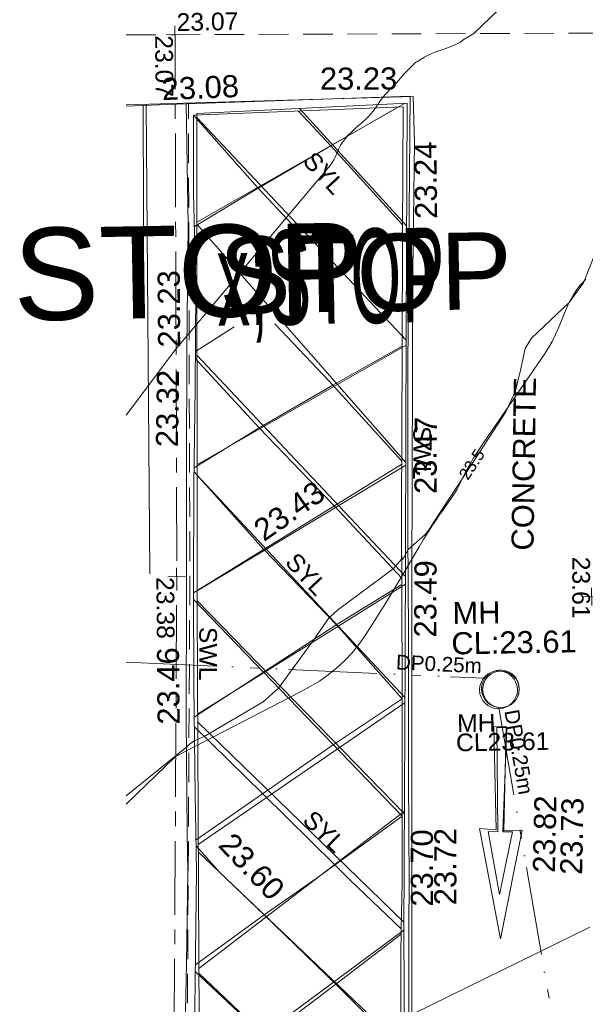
# Model space of a CAD drawing. Header units: millimetres. Extents: x -290717 to 520720, y -88450 to 287762.
# Tile 121 of 256: x -286434 to -276845, y 154287 to 170987. Entities that reach past the tile are written whole.
import ezdxf

# ---------------------------------------------------------------- set-up
doc = ezdxf.new("R2010")
doc.units = ezdxf.units.MM
for name, pattern in [('IMPORT-CENTER _6_', [2000, 1250, -250, 250, -250]), ('IMPORT-DASHED _2_', [750, 500, -250]), ('IMPORT-UG_EIR_QLB2 _2_', [2750, 1500, -300, 0, -300, 150, -300, 0, -200]), ('IMPORT-UG_ELEC_STREET LIGHTING_QLB2 _2_', [2700, 1500, -300, 0, -250, 150, -300, 0, -200])]:
    doc.linetypes.add(name, pattern=pattern)
for name, color, linetype, lineweight, true_color in [('00_TOPO_KERB_BOTTOM', 1, 'Continuous', 9, 0xff0000), ('00_TOPO_KERB_TOP', 7, 'Continuous', 9, 0xa500a5), ('00_TOPO_ROAD_MARKING_ARROWS', 7, 'Continuous', 9, 0x999999), ('00_TOPO_ROAD_MARKING_WHITE_CONTINUOUS', 7, 'Continuous', 9, 0x999999), ('00_TOPO_ROAD_MARKING_WHITE_DASH', 7, 'Continuous', 9, 0x999999), ('00_TOPO_ROAD_MARKING_YELLOW_CONTINUOUS', 40, 'Continuous', 9, 0xffbf00), ('00_TOPO_ROAD_MARKING_YELLOW_DASH', 40, 'Continuous', 9, 0xffbf00), ('00_TOPO_SERV_MH', 7, 'Continuous', 9, 0x666666), ('01_DTM_CONTOUR_MNR', 7, 'Continuous', 9, 0xa5a552), ('01_DTM_CONTOUR_MNR_LABELS', 7, 'Continuous', 9, 0xa5a552), ('12333-PUM-2D-U-0001-C01 - Rev2_REVIT IMPORT_dwg', 7, 'Continuous', 9, 0x767676), ('CONTOURS_MINOR', 7, 'Continuous', 9, 0x00a5a5), ('FORM_LINE', 7, 'IMPORT-DASHED _2_', 9, 0x00a500), ('FORM_LINE_LVL', 7, 'Continuous', 9, 0x00a500), ('KERB_BOTTOM_LVL', 7, 'Continuous', 9, 0x0000a5), ('MANHOLES', 7, 'Continuous', 9, 0xa50000), ('MANHOLES_LVL', 7, 'Continuous', 9, 0xa50000), ('MANHOLES_TXT', 7, 'Continuous', 9, 0xa50000), ('MARKINGS_DASHED_WHITE', 7, 'IMPORT-DASHED _2_', 9, 0xc0c0c0), ('MARKINGS_WHITE_LINE', 7, 'Continuous', 9, 0xc0c0c0), ('MARKINGS_WHITE_LINE_TXT', 7, 'Continuous', 9, 0xc0c0c0), ('MARKINGS_YELLOW_LINE', 7, 'Continuous', 9, 0xc0c0c0), ('MARKINGS_YELLOW_LINE_TXT', 7, 'Continuous', 9, 0xc0c0c0), ('PUM-EIRCOMM-MH', 6, 'Continuous', 9, 0xff00ff), ('PUM-EIRCOMM-NOTES', 6, 'Continuous', 9, 0xff00ff), ('PUM-EIRCOMM-QLB2', 6, 'IMPORT-UG_EIR_QLB2 _2_', 9, 0xff00ff), ('ROAD_CROWNLINE', 7, 'IMPORT-CENTER _6_', 9, 0xa500a5), ('ROAD_CROWNLINE_LVL', 7, 'Continuous', 9, 0xa500a5), ('ROAD_MARKINGS', 7, 'Continuous', 9, 0xc0c0c0)]:
    doc.layers.add(name, color=color, linetype=linetype, lineweight=lineweight, true_color=true_color)
doc.layers.add('00_TOPO_ROAD_TEXT', color=7, linetype='Continuous', lineweight=9)
doc.layers.add('00_TOPO_SURVEY_TEXT', color=7, linetype='Continuous', lineweight=9)
doc.styles.add('Arial_1', font='arial.ttf', dxfattribs={"height": 250})
doc.styles.add('Arial_11', font='arial.ttf', dxfattribs={"height": 1563.715071})
doc.styles.add('Arial_3', font='arial.ttf', dxfattribs={"height": 300})
doc.styles.add('Arial_6', font='arial.ttf', dxfattribs={"height": 1306.985731})
doc.styles.add('Swis721 Lt BT_1', font='swissl.ttf', dxfattribs={"height": 200})
doc.styles.add('Swis721 Lt BT_2', font='swissl.ttf', dxfattribs={"height": 375})
doc.styles.add('Swis721 Lt BT_34', font='swissl.ttf', dxfattribs={"width": 0.493336, "height": 1600})

# ---------------------------------------------------------------- blocks, each defined once
blk = doc.blocks.new('12333-PUM-2D-U-0001-C01 - Rev2_REVIT IMPORT_dwg_MGS62954_T2_Galway_ITM_3d_Rev1-2077680-Site Location Plan Existing')
at = {"layer": '00_TOPO_ROAD_MARKING_ARROWS', "color": 254, "true_color": 0xcccccc, "flags": 128}
blk.add_lwpolyline([(533626380, 725719250), (533626590, 725719250), (533626520, 725717480), (533626830, 725717490), (533626430, 725715650), (533626110, 725717530), (533626390, 725717500)], close=True, dxfattribs=at)
at = {"layer": '00_TOPO_ROAD_MARKING_WHITE_CONTINUOUS', "color": 254, "true_color": 0xcccccc}
blk.add_line((533620620, 725729891), (533620570, 725726360), dxfattribs=at)
at = {"layer": '00_TOPO_ROAD_MARKING_WHITE_CONTINUOUS', "color": 254, "true_color": 0xcccccc, "flags": 128}
for points in [[(533620335, 725729886), (533621030, 725729900), (533625150, 725729970), (533625030, 725725400), (533624980, 725722560), (533624960, 725720850), (533624920, 725718400), (533624900, 725716640)], [(533621150, 725716880), (533621100, 725715330), (533621060, 725714240), (533621030, 725712650), (533621000, 725710980), (533620950, 725709710), (533620960, 725708390), (533620960, 725706750), (533620920, 725704790), (533620870, 725702640), (533620830, 725701270), (533620800, 725699600), (533620760, 725698150), (533620720, 725696410), (533620710, 725694960), (533620670, 725693490), (533620650, 725691940), (533620610, 725690180), (533620560, 725688150), (533620500, 725686030)], [(533624900, 725716640), (533624880, 725715900), (533624850, 725714010), (533624820, 725712290), (533624800, 725710540), (533624750, 725708690), (533624730, 725706650), (533624700, 725704870), (533624650, 725703050)]]:
    blk.add_lwpolyline(points, dxfattribs=at)
at = {"layer": '00_TOPO_ROAD_MARKING_WHITE_DASH', "color": 254, "true_color": 0xcccccc, "flags": 128}
blk.add_lwpolyline([(533621350, 725729905), (533621350, 725727850), (533621290, 725725750), (533621250, 725723770), (533621210, 725721660), (533621170, 725719490), (533621150, 725717540), (533621150, 725716880)], dxfattribs=at)
at = {"layer": '00_TOPO_ROAD_MARKING_YELLOW_CONTINUOUS', "color": 254, "true_color": 0xcccccc}
blk.add_line((533623900, 725716690), (533624750, 725715850), dxfattribs=at)
at = {"layer": '00_TOPO_ROAD_MARKING_YELLOW_CONTINUOUS', "color": 254, "true_color": 0xcccccc, "flags": 128}
for points in [[(533621470, 725729710), (533625030, 725729790), (533624980, 725727620), (533624940, 725725660), (533624880, 725722900), (533624840, 725719990), (533624780, 725716650)], [(533621300, 725716890), (533621300, 725718200), (533621310, 725720040), (533621330, 725721660), (533621370, 725723450), (533621420, 725725090), (533621460, 725726770), (533621450, 725728390), (533621470, 725729710)], [(533621300, 725716890), (533621230, 725714560), (533621200, 725712030), (533621170, 725709860), (533621140, 725707620), (533621110, 725706050), (533621030, 725703320)], [(533624530, 725703160), (533624600, 725704740), (533624600, 725706750), (533624600, 725708550), (533624660, 725710240), (533624670, 725711440), (533624720, 725712880), (533624720, 725714350), (533624740, 725715480), (533624748, 725715760), (533624750, 725715850), (533624780, 725716650)], [(533621680, 725716870), (533622430, 725716130), (533623640, 725714920), (533624720, 725713800)], [(533623340, 725716740), (533622430, 725716130), (533621253, 725715300)], [(533624748, 725715760), (533623625, 725714935), (533622420, 725714050), (533621214, 725713180)], [(533621249, 725715190), (533622420, 725714050), (533623600, 725712890), (533624684, 725711840)]]:
    blk.add_lwpolyline(points, dxfattribs=at)
at = {"layer": '00_TOPO_ROAD_MARKING_YELLOW_DASH', "color": 254, "true_color": 0xcccccc}
for p, q in [((533621435, 725725700), (533622100, 725726110)), ((533621329, 725721610), (533624898, 725723730)), ((533621680, 725716870), (533621300, 725717320))]:
    blk.add_line(p, q, dxfattribs=at)
at = {"layer": '00_TOPO_ROAD_MARKING_YELLOW_DASH', "color": 254, "true_color": 0xcccccc, "flags": 128}
for points in [[(533621454, 725727820), (533622545, 725728455), (533623790, 725729150), (533624940, 725729788)], [(533623250, 725729750), (533623790, 725729150), (533624984, 725727790)], [(533621470, 725729710), (533622540, 725728460), (533623110, 725727830)], [(533624899, 725723780), (533623690, 725725160), (533622790, 725726150)], [(533621379, 725723730), (533622490, 725724390), (533623751, 725725091), (533624941, 725725730)], [(533624865, 725721800), (533623739, 725723042), (533622490, 725724390), (533621432, 725725580)], [(533621376, 725723660), (533622536, 725722327), (533623744, 725721024), (533624836, 725719750)], [(533621307, 725719500), (533622494, 725720244), (533623770, 725721040), (533624863, 725721690)], [(533623340, 725716740), (533624800, 725717760), (533621328, 725721500)], [(533621300, 725717420), (533623654, 725718994), (533624836, 725719750)], [(533621306, 725719340), (533622443, 725718185), (533623647, 725716954), (533623900, 725716690)]]:
    blk.add_lwpolyline(points, dxfattribs=at)
at = {"layer": '00_TOPO_SERV_MH', "color": 254, "true_color": 0xcccccc}
blk.add_circle((533626471, 725719875), 321, dxfattribs=at)
at = {"layer": '01_DTM_CONTOUR_MNR', "color": 254, "true_color": 0xcccccc, "flags": 128}
blk.add_lwpolyline([(533620131, 725718187), (533621170, 725719000), (533621215, 725719048), (533621308, 725719107), (533621470, 725719170), (533622478, 725719740), (533622743, 725719967), (533623348, 725720775), (533623620, 725721150), (533623645, 725721171), (533623767, 725721273), (533624720, 725721960), (533624866, 725722120), (533624869, 725722235), (533624870, 725722110), (533624909, 725722150), (533624980, 725722280), (533625277, 725722534), (533625357, 725722629), (533625418, 725722730), (533626084, 725723708), (533626681, 725724585), (533626847, 725724939), (533626947, 725725315), (533627027, 725725657), (533627135, 725725828), (533627787, 725726423), (533628035, 725726751), (533628805, 725728606)], dxfattribs=at)
at = {"layer": '00_TOPO_KERB_BOTTOM', "color": 251, "true_color": 0x666666, "insert": (533627459, 725716724), "char_height": 375, "width": 1495.9, "attachment_point": 1, "rotation": 87.8108, "line_spacing_factor": 1.005062, "style": 'Swis721 Lt BT_2'}
blk.add_mtext('23.73', dxfattribs=at)
at = {"layer": '00_TOPO_KERB_TOP', "color": 251, "true_color": 0x666666, "insert": (533626999, 725716767), "char_height": 375, "width": 1495.9, "attachment_point": 1, "rotation": 87.8108, "line_spacing_factor": 1.005062, "style": 'Swis721 Lt BT_2'}
blk.add_mtext('23.82', dxfattribs=at)
at = {"layer": '00_TOPO_ROAD_MARKING_WHITE_CONTINUOUS', "color": 251, "true_color": 0x666666, "char_height": 375, "width": 1495.9, "attachment_point": 1, "line_spacing_factor": 1.005062, "style": 'Swis721 Lt BT_2'}
for s, insert, rotation in [('23.23', (533623629, 725730481), 359.0978), ('23.08', (533620935, 725730349), 1.4619), ('23.49', (533625056, 725720789), 88.6669), ('23.72', (533625320, 725716241), 89.0042)]:
    blk.add_mtext(s, dxfattribs=dict(at, insert=insert, rotation=rotation))
at = {"layer": '00_TOPO_ROAD_MARKING_WHITE_DASH', "color": 251, "true_color": 0x666666, "insert": (533620734, 725724095), "char_height": 375, "width": 1495.9, "attachment_point": 1, "rotation": 88.0638, "line_spacing_factor": 1.005062, "style": 'Swis721 Lt BT_2'}
blk.add_mtext('23.32', dxfattribs=at)
at = {"layer": '00_TOPO_ROAD_MARKING_YELLOW_CONTINUOUS', "color": 251, "true_color": 0x666666, "char_height": 375, "width": 1495.9, "attachment_point": 1, "line_spacing_factor": 1.005062, "style": 'Swis721 Lt BT_2'}
for s, insert, rotation in [('23.24', (533625197, 725727884), 89.6815), ('23.23', (533620803, 725725780), 89.3885), ('23.47', (533625104, 725723223), 88.6669), ('23.46', (533620682, 725719385), 89.4788), ('23.70', (533624921, 725716225), 89.0042)]:
    blk.add_mtext(s, dxfattribs=dict(at, insert=insert, rotation=rotation))
at = {"layer": '00_TOPO_ROAD_MARKING_YELLOW_DASH', "color": 251, "true_color": 0x666666, "char_height": 375, "width": 1495.9, "attachment_point": 1, "line_spacing_factor": 1.005062, "style": 'Swis721 Lt BT_2'}
for s, insert, rotation in [('23.43', (533622329, 725722759), 34.2071), ('23.60', (533621936, 725717563), 312.5113)]:
    blk.add_mtext(s, dxfattribs=dict(at, insert=insert, rotation=rotation))
at = {"layer": '00_TOPO_ROAD_TEXT', "color": 251, "true_color": 0x666666, "insert": (533621819, 725727731), "char_height": 1600, "width": 4254.2, "attachment_point": 1, "rotation": 0.058, "line_spacing_factor": 1.005062, "style": 'Swis721 Lt BT_34'}
blk.add_mtext('x;STOP', dxfattribs=at)
at = {"layer": '00_TOPO_SERV_MH', "char_height": 375, "attachment_point": 1, "line_spacing_factor": 1.005062, "style": 'Swis721 Lt BT_2'}
for s, insert, width in [('MH', (533625714, 725721378), 949.78), ('CL:23.61', (533625686, 725720864), 2440.93)]:
    blk.add_mtext(s, dxfattribs=dict(at, insert=insert, width=width))
at = {"layer": '00_TOPO_SURVEY_TEXT', "color": 251, "true_color": 0x666666, "insert": (533626731, 725722236), "char_height": 375, "width": 3286.24, "attachment_point": 1, "rotation": 88.163, "line_spacing_factor": 1.005062, "style": 'Swis721 Lt BT_2'}
blk.add_mtext('CONCRETE', dxfattribs=at)
at = {"layer": '01_DTM_CONTOUR_MNR_LABELS', "color": 251, "true_color": 0x666666, "insert": (533626002, 725723764), "char_height": 200, "width": 620.51, "attachment_point": 2, "rotation": 55.7422, "line_spacing_factor": 1.005062, "style": 'Swis721 Lt BT_1'}
blk.add_mtext('23.5', dxfattribs=at)
blk = doc.blocks.new('12333-PUM-2D-U-0001-C01 - Rev2_REVIT IMPORT_dwg_SPOT-2077773-Site Location Plan Existing')
at = {"layer": 'FORM_LINE_LVL', "color": 9, "true_color": 0xaae1aa}
for p, q in [((-500, 0), (500, 0)), ((0, 500), (0, -500))]:
    blk.add_line(p, q, dxfattribs=at)
blk = doc.blocks.new('12333-PUM-2D-U-0001-C01 - Rev2_REVIT IMPORT_dwg_SPOT-2077770-Site Location Plan Existing')
at = {"layer": 'KERB_BOTTOM_LVL', "color": 9, "true_color": 0xaaaae1}
for p, q in [((-500, 0), (500, 0)), ((0, 500), (0, -500))]:
    blk.add_line(p, q, dxfattribs=at)
blk = doc.blocks.new('12333-PUM-2D-U-0001-C01 - Rev2_REVIT IMPORT_dwg_SPOT-2077774-Site Location Plan Existing')
at = {"layer": 'ROAD_CROWNLINE_LVL', "color": 254, "true_color": 0xe1aae1}
for p, q in [((-500, 0), (500, 0)), ((0, 500), (0, -500))]:
    blk.add_line(p, q, dxfattribs=at)
blk = doc.blocks.new('12333-PUM-2D-U-0001-C01 - Rev2_REVIT IMPORT_dwg_ONARROW_1_1_3-2077825-Site Location Plan Existing')
at = {"layer": 'ROAD_MARKINGS', "color": 254, "true_color": 0xeaeaea, "flags": 128}
blk.add_lwpolyline([(-14562, 103381), (-14647, 103384), (-14659, 101615), (-14823, 101620), (-14653, 100549), (-14415, 101607), (-14578, 101613), (-14476, 103378)], close=True, dxfattribs=at)
blk = doc.blocks.new('12333-PUM-2D-U-0001-C01 - Rev2_REVIT IMPORT_dwg_ONARROW_3-2077826-Site Location Plan Existing')
blk.add_blockref('12333-PUM-2D-U-0001-C01 - Rev2_REVIT IMPORT_dwg_ONARROW_1_1_3-2077825-Site Location Plan Existing', (0, 0))
blk = doc.blocks.new('12333-PUM-2D-U-0001-C01 - Rev2_REVIT IMPORT_dwg-1620468-Site Location Plan Existing')
at = {"layer": 'CONTOURS_MINOR', "color": 254, "true_color": 0xaae1e1, "flags": 128}
for points in [[(-20951, 102194), (-20102, 102989), (-17963, 104044), (-17800, 104131), (-17642, 104224), (-17490, 104329), (-17343, 104440), (-17206, 104562), (-17077, 104692), (-16960, 104833), (-16852, 104982), (-16610, 105352), (-16466, 105575), (-16324, 105799), (-16184, 106024), (-16045, 106250), (-15912, 106471), (-15840, 106587), (-15766, 106702), (-15689, 106814), (-15611, 106926), (-15554, 107005), (-15503, 107076), (-15451, 107148), (-15400, 107220), (-15349, 107291), (-15336, 107309), (-15293, 107373), (-15252, 107438), (-15214, 107505), (-15178, 107574), (-15143, 107643), (-15107, 107712), (-15069, 107779), (-15030, 107846), (-15004, 107890), (-14950, 107978), (-14895, 108065), (-14837, 108150), (-14778, 108234), (-13729, 109700), (-13659, 109806), (-13593, 109915), (-13535, 110029), (-13483, 110145), (-13456, 110210), (-13420, 110296), (-13383, 110381), (-13344, 110466), (-13305, 110550), (-13261, 110631), (-13214, 110710), (-13160, 110785), (-13102, 110857), (-13082, 110880), (-13009, 110960)], [(-20836, 108792), (-19982, 109889), (-17334, 112929), (-17301, 112970), (-17271, 113013), (-17244, 113058), (-17220, 113105), (-17192, 113166), (-17183, 113183), (-17175, 113201), (-17166, 113218), (-17158, 113236), (-17123, 113305), (-17114, 113322), (-17104, 113338), (-17092, 113354), (-17080, 113369), (-17018, 113443), (-17003, 113460), (-16987, 113476), (-16971, 113492), (-16955, 113508), (-16899, 113558), (-16861, 113592), (-16823, 113625), (-16785, 113657), (-16746, 113689), (-16708, 113721), (-16671, 113755), (-16636, 113791), (-16602, 113828), (-16563, 113874), (-16547, 113893), (-16532, 113912), (-16517, 113932), (-16504, 113952), (-16441, 114045), (-16354, 114152), (-16227, 114279), (-16210, 114296), (-16193, 114313), (-16176, 114330), (-16159, 114348), (-16017, 114499), (-16000, 114517), (-15984, 114534), (-15967, 114551), (-15950, 114568), (-15882, 114636), (-15864, 114653), (-15846, 114668), (-15827, 114682), (-15807, 114696), (-15734, 114741), (-15678, 114773), (-15622, 114802), (-15563, 114828), (-15503, 114851), (-15482, 114859), (-15432, 114876), (-15382, 114893), (-15331, 114910), (-15281, 114926), (-15211, 114949), (-15196, 114954), (-15181, 114960), (-15063, 115016), (-15013, 115055), (-14832, 115159), (-11796, 117979)], [(-17637, 97852), (-13132, 99969)]]:
    blk.add_lwpolyline(points, dxfattribs=at)
at = {"layer": 'FORM_LINE', "color": 9, "true_color": 0xaae1aa, "flags": 128}
blk.add_lwpolyline([(-20724, 115239), (-19898, 115227), (-3294, 114998)], dxfattribs=at)
at = {"layer": 'MANHOLES', "color": 9, "true_color": 0xe1aaaa}
blk.add_circle((-14567, 104028), 310, dxfattribs=at)
at = {"layer": 'MARKINGS_DASHED_WHITE', "color": 254, "true_color": 0xeaeaea, "flags": 128}
blk.add_lwpolyline([(-20552, 70304), (-20217, 84764), (-20114, 89301), (-20030, 96368), (-19806, 106031), (-19692, 114064)], dxfattribs=at)
at = {"layer": 'MARKINGS_WHITE_LINE', "color": 254, "true_color": 0xeaeaea}
blk.add_line((-20483, 106092), (-20408, 114056), dxfattribs=at)
at = {"layer": 'MARKINGS_WHITE_LINE', "color": 254, "true_color": 0xeaeaea, "flags": 128}
for points in [[(-20744, 114053), (-15881, 114106), (-15871, 113322), (-15937, 111147), (-16044, 105895), (-16156, 99706), (-16277, 91845), (-16380, 86552), (-16464, 84918), (-16595, 83434), (-17174, 79942), (-17608, 78434)], [(-17743, 78435), (-17314, 79952), (-17080, 81058), (-16870, 82337), (-16749, 83341), (-16609, 84582), (-16515, 86468), (-16487, 89259), (-16413, 92508), (-16338, 95281), (-16282, 99939), (-16179, 104579), (-16067, 110180), (-15983, 113999), (-19554, 113882), (-19694, 105499), (-19825, 94931), (-19890, 90216)]]:
    blk.add_lwpolyline(points, dxfattribs=at)
at = {"layer": 'MARKINGS_YELLOW_LINE', "color": 254, "true_color": 0xeaeaea}
for p, q in [((-19585, 112042), (-16014, 113998)), ((-17811, 113939), (-16029, 111919)), ((-16071, 109978), (-19555, 113817)), ((-16113, 107905), (-19585, 112006)), ((-16073, 109894), (-19654, 107928)), ((-16151, 105973), (-19623, 109785)), ((-19689, 105789), (-16114, 107859)), ((-19656, 107759), (-16194, 103911)), ((-19716, 103698), (-16154, 105841)), ((-16237, 101949), (-19692, 105621)), ((-19744, 101486), (-16196, 103835)), ((-16278, 100102), (-19718, 103568)), ((-16306, 97972), (-19745, 101364)), ((-19793, 97470), (-16281, 99981))]:
    blk.add_line(p, q, dxfattribs=at)
at = {"layer": 'MARKINGS_YELLOW_LINE', "color": 254, "true_color": 0xeaeaea, "flags": 128}
blk.add_lwpolyline([(-16237, 101991), (-19770, 99385), (-19771, 99308), (-16330, 95919)], dxfattribs=at)
at = {"layer": 'PUM-EIRCOMM-MH', "color": 211, "true_color": 0xffaaff}
blk.add_circle((-14575, 104038), 320, dxfattribs=at)
at = {"layer": 'PUM-EIRCOMM-QLB2', "color": 211, "true_color": 0xffaaff}
blk.add_line((-20909, 104599), (-14837, 104222), dxfattribs=at)
at = {"layer": 'PUM-EIRCOMM-QLB2', "color": 211, "true_color": 0xffaaff, "flags": 128}
blk.add_lwpolyline([(-14607, 103719), (-13739, 98105), (-13420, 88601)], dxfattribs=at)
at = {"layer": 'ROAD_CROWNLINE', "color": 254, "true_color": 0xe1aae1, "flags": 128}
blk.add_lwpolyline([(-20774, 70310), (-20439, 84769), (-20336, 89305), (-20252, 96372), (-20028, 106035), (-19898, 115227)], dxfattribs=at)
for name, p in [('12333-PUM-2D-U-0001-C01 - Rev2_REVIT IMPORT_dwg_MGS62954_T2_Galway_ITM_3d_Rev1-2077680-Site Location Plan Existing', (-533641080, -725615854)), ('12333-PUM-2D-U-0001-C01 - Rev2_REVIT IMPORT_dwg_ONARROW_3-2077826-Site Location Plan Existing', (0, 0))]:
    blk.add_blockref(name, p)
at = {"xscale": 0.3, "yscale": 0.3, "zscale": 0.3}
for name, p in [('12333-PUM-2D-U-0001-C01 - Rev2_REVIT IMPORT_dwg_SPOT-2077773-Site Location Plan Existing', (-19898, 115227)), ('12333-PUM-2D-U-0001-C01 - Rev2_REVIT IMPORT_dwg_SPOT-2077774-Site Location Plan Existing', (-19898, 115227)), ('12333-PUM-2D-U-0001-C01 - Rev2_REVIT IMPORT_dwg_SPOT-2077774-Site Location Plan Existing', (-20028, 106035)), ('12333-PUM-2D-U-0001-C01 - Rev2_REVIT IMPORT_dwg_SPOT-2077770-Site Location Plan Existing', (-13002, 105575))]:
    blk.add_blockref(name, p, dxfattribs=at)
at = {"layer": 'FORM_LINE_LVL', "insert": (-19868, 115589), "char_height": 300, "width": 1256.11, "attachment_point": 1, "line_spacing_factor": 0.941778, "style": 'Arial_3'}
blk.add_mtext('23.07', dxfattribs=at)
at = {"layer": 'KERB_BOTTOM_LVL', "insert": (-13016, 106251), "char_height": 300, "width": 1256.11, "attachment_point": 1, "rotation": 268.8588, "line_spacing_factor": 0.941778, "style": 'Arial_3'}
blk.add_mtext('23.61', dxfattribs=at)
at = {"layer": 'MANHOLES_LVL', "insert": (-15345, 103290), "char_height": 300, "width": 1895.19, "attachment_point": 1, "line_spacing_factor": 0.941778, "style": 'Arial_3'}
blk.add_mtext('CL23.61', dxfattribs=at)
at = {"layer": 'MANHOLES_TXT', "insert": (-15320, 103616), "char_height": 300, "width": 774.97, "attachment_point": 1, "line_spacing_factor": 0.941778, "style": 'Arial_3'}
blk.add_mtext('MH', dxfattribs=at)
at = {"layer": 'MARKINGS_WHITE_LINE_TXT', "char_height": 300, "width": 1083.49, "attachment_point": 1, "rotation": 268.8588, "line_spacing_factor": 0.941778, "style": 'Arial_3'}
for insert in [(-15675, 108515), (-19362, 105172)]:
    blk.add_mtext('SWL', dxfattribs=dict(at, insert=insert))
at = {"layer": 'MARKINGS_YELLOW_LINE_TXT', "char_height": 300, "width": 940.25, "attachment_point": 1, "line_spacing_factor": 0.941778, "style": 'Arial_3'}
for insert, rotation in [((-17565, 113231), 311.9858), ((-17982, 106436), 311.9858), ((-17775, 102057), 314.7763)]:
    blk.add_mtext('SYL', dxfattribs=dict(at, insert=insert, rotation=rotation))
at = {"layer": 'PUM-EIRCOMM-NOTES', "char_height": 250, "width": 1738.51, "attachment_point": 2, "line_spacing_factor": 0.941778, "style": 'Arial_1'}
for insert, rotation in [((-15603, 104603), 356.4437), ((-14158, 102981), 278.7883)]:
    blk.add_mtext('DP0.25m', dxfattribs=dict(at, insert=insert, rotation=rotation))
at = {"layer": 'ROAD_CROWNLINE_LVL', "char_height": 300, "width": 1256.11, "attachment_point": 1, "rotation": 269.4884, "line_spacing_factor": 0.941778, "style": 'Arial_3'}
for s, insert in [('23.07', (-19935, 115219)), ('23.38', (-20074, 106032))]:
    blk.add_mtext(s, dxfattribs=dict(at, insert=insert))
at = {"layer": 'ROAD_MARKINGS', "attachment_point": 1, "line_spacing_factor": 0.941778}
for insert, char_height, width, style in [((-22714, 111990), 1563.7, 7102.69, 'Arial_11'), ((-19227, 111786), 1307, 5936, 'Arial_6')]:
    blk.add_mtext('STOP', dxfattribs=dict(at, insert=insert, char_height=char_height, width=width, style=style))

msp = doc.modelspace()

# ---------------------------------------------------------------- block references
at = {"layer": '12333-PUM-2D-U-0001-C01 - Rev2_REVIT IMPORT_dwg', "color": 254, "linetype": 'IMPORT-UG_ELEC_STREET LIGHTING_QLB2 _2_', "true_color": 0xffd4d4, "rotation": 0.9999999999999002}
msp.add_blockref('12333-PUM-2D-U-0001-C01 - Rev2_REVIT IMPORT_dwg-1620468-Site Location Plan Existing', (-261895, 55870), dxfattribs=at)

doc.saveas('drawing.dxf')
